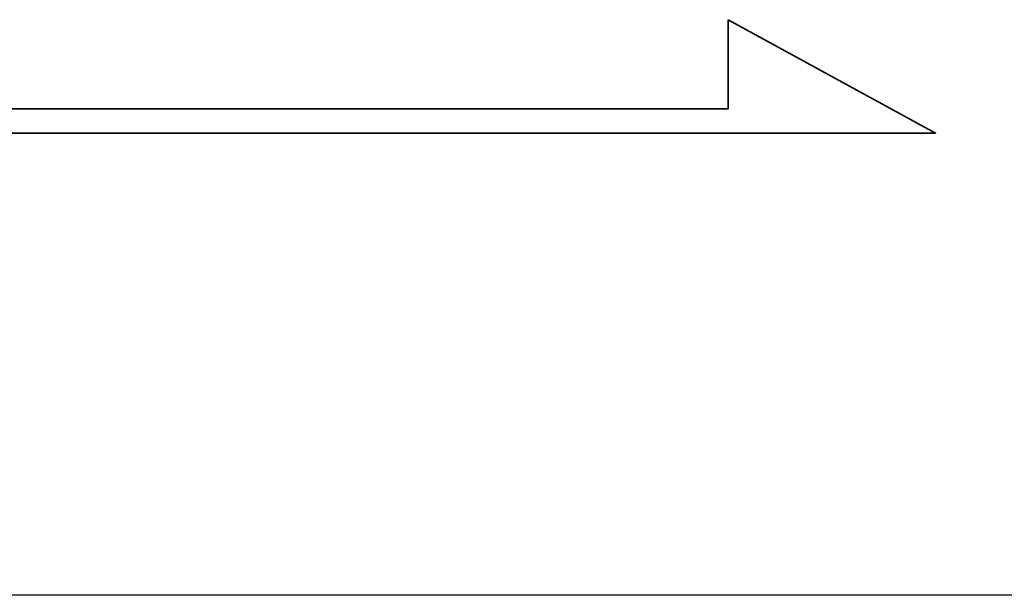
# Model space of a CAD drawing. Extents: x 641 to 800, y 63 to 159.
# Tile 41 of 47: x 784.86 to 789.15, y 103.05 to 105.56. Entities that reach past the tile are written whole.
import ezdxf

# ---------------------------------------------------------------- set-up
doc = ezdxf.new("R2010")
doc.units = 0
doc.header["$MEASUREMENT"] = 0
doc.linetypes.add('CENTER', pattern=[2, 1.25, -0.25, 0.25, -0.25])
for name, color, linetype in [('CEN', 1, 'CENTER'), ('DIM', 4, 'CONTINUOUS'), ('layer 1', 7, 'CONTINUOUS')]:
    doc.layers.add(name, color=color, linetype=linetype)

# ---------------------------------------------------------------- blocks, each defined once
blk = doc.blocks.new('TBI MOTION logo(完整正式版)')
at = {"layer": 'layer 1', "color": 22, "lineweight": 35}
blk.add_open_spline([(75.90875, -9.47875), (75.90875, -9.47875), (75.90875, -12.28625), (75.90875, -12.28625), (75.90875, -12.28625), (75.90875, -12.28625), (75.90875, -12.47875), (75.90875, -12.47875), (75.90875, -12.47875), (75.90875, -12.47875), (75.71625, -12.47875), (75.71625, -12.47875), (75.71625, -12.47875), (75.71625, -12.47875), (-88.32875, -12.47875), (-88.32875, -12.47875), (-88.32875, -12.47875), (-88.32875, -12.47875), (-88.32875, -13.29375), (-88.32875, -13.29375), (-88.32875, -13.29375), (-88.32875, -13.29375), (82.89125, -13.29375), (82.89125, -13.29375), (82.89125, -13.29375), (82.89125, -13.29375), (75.90875, -9.47875), (75.90875, -9.47875)], degree=3, knots=[0, 0, 0, 0, 0.14285714, 0.14285714, 0.14285714, 0.14285714, 0.28571429, 0.28571429, 0.28571429, 0.28571429, 0.42857143, 0.42857143, 0.42857143, 0.42857143, 0.57142857, 0.57142857, 0.57142857, 0.57142857, 0.71428571, 0.71428571, 0.71428571, 0.71428571, 0.85714286, 0.85714286, 0.85714286, 0.85714286, 1, 1, 1, 1], dxfattribs=at)

msp = doc.modelspace()

# ---------------------------------------------------------------- linework, layer by layer
at = {"layer": 'CEN', "color": 7, "ltscale": 5}
msp.add_line((800.3543, 103.0465), (740.4194, 103.0465), dxfattribs=at)

# ---------------------------------------------------------------- block references
at = {"layer": 'DIM', "xscale": 0.1295999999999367, "yscale": 0.1295999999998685, "zscale": 0.1296}
msp.add_blockref('TBI MOTION logo(完整正式版)', (778.1085, 106.7858), dxfattribs=at)

doc.saveas('drawing.dxf')
